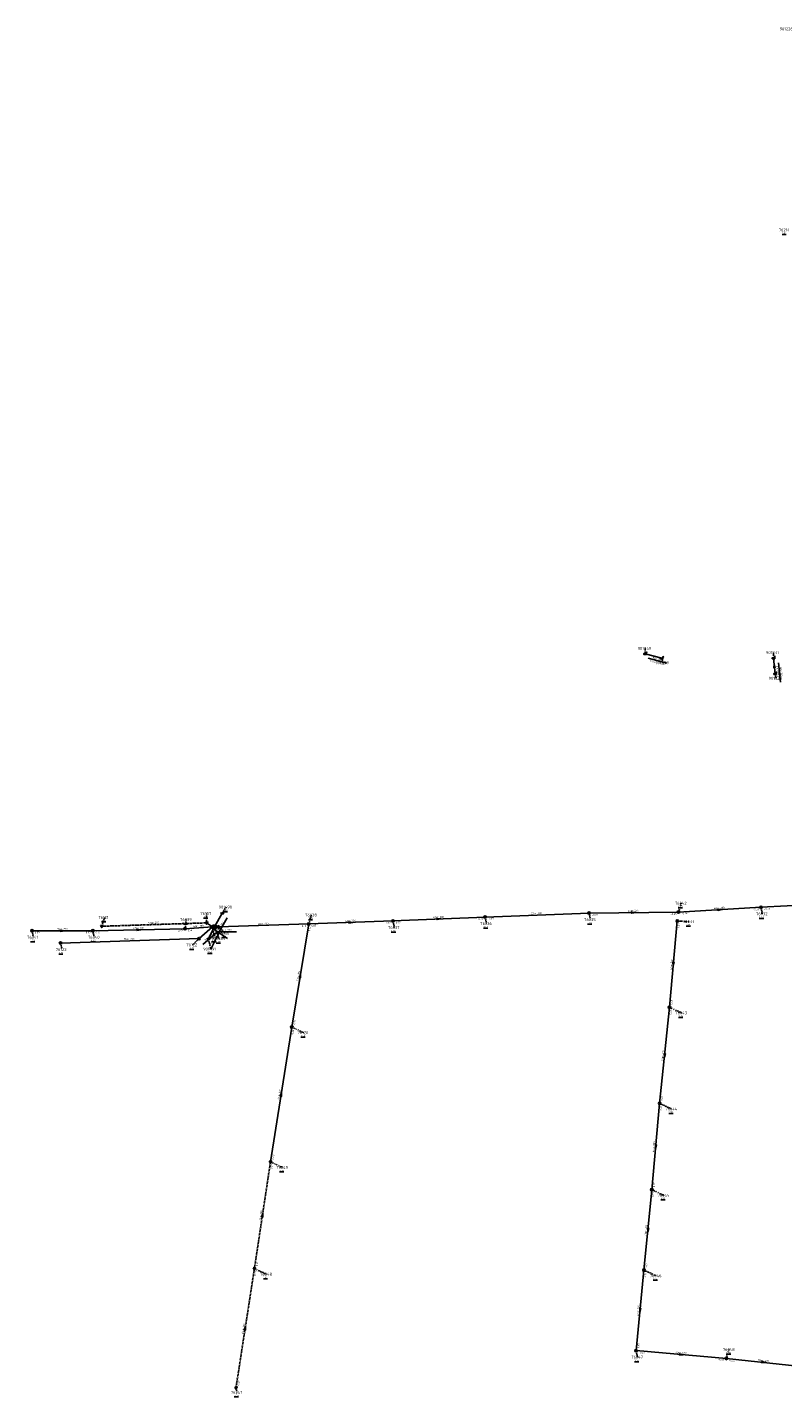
# Model space of a CAD drawing. Extents: x 188323 to 208361, y 565368 to 574910.
# Tile 6 of 256: x 195427 to 195812, y 570848 to 571545. Entities that reach past the tile are written whole.
import ezdxf

# ---------------------------------------------------------------- set-up
doc = ezdxf.new("R2010")
doc.units = 0
doc.linetypes.add('DASHDOT', pattern=[1, 0.5, -0.25, 0, -0.25])
doc.linetypes.add('DASHED', pattern=[0.75, 0.5, -0.25])
doc.layers.get('0').update_dxf_attribs({"linetype": 'CONTINUOUS'})
for name, color, linetype in [('RIO-AFM', 7, 'CONTINUOUS'), ('RIO-BOK', 7, 'CONTINUOUS'), ('RIO-DET', 7, 'CONTINUOUS'), ('RIO-KNP', 7, 'CONTINUOUS'), ('RIO-KNR', 7, 'CONTINUOUS'), ('RIO-LAG', 7, 'CONTINUOUS'), ('RIO-LAG_0B', 7, 'CONTINUOUS'), ('RIO-LAG_2B', 7, 'DASHED'), ('RIO-LEN', 7, 'CONTINUOUS'), ('RIO-MVD', 1, 'CONTINUOUS'), ('RIO-VRB', 6, 'DASHDOT'), ('RIO-VRH', 7, 'CONTINUOUS')]:
    doc.layers.add(name, color=color, linetype=linetype)
doc.styles.add('RIO-TXT', font='isocp.shx')

# ---------------------------------------------------------------- blocks, each defined once
blk = doc.blocks.new('L_VHR')
blk.add_lwpolyline([(-0.5, 0), (0.5, 0), (-0.5, 0.15), (-0.5, -0.15), (0.5, 0)])
blk = doc.blocks.new('K_IPG')
blk.add_circle((0, 0), 0.5)
for points in [[(0, 0), (-0.5, 0), (-0.433013, 0.25)], [(0, 0), (-0.433013, -0.25), (-0.5, 0)], [(0, 0), (-0.433013, 0.25), (-0.25, 0.433013)], [(0, 0), (-0.25, -0.433013), (-0.433013, -0.25)], [(0, 0), (-0.25, 0.433013), (0, 0.5)], [(0, 0), (0, -0.5), (-0.25, -0.433013)], [(0, 0), (0, 0.5), (0.25, 0.433013)], [(0, 0), (0.25, 0.433013), (0.433013, 0.25)], [(0, 0), (0.433013, 0.25), (0.5, 0)], [(0, 0), (0.5, 0), (0.433013, -0.25)], [(0, 0), (0.433013, -0.25), (0.25, -0.433013)], [(0, 0), (0.25, -0.433013), (0, -0.5)]]:
    blk.add_solid(points)
at = {"style": 'RIO-TXT', "flags": 1}
blk.add_attdef('KNOOPNAAM', (2, 2), '', height=1, dxfattribs=at)
blk = doc.blocks.new('K_IPD')
blk.add_lwpolyline([(-0.496027, 0.307994), (0.503973, 0.307994), (0.003973, -0.558031)], close=True)
blk.add_solid([(-0.496027, 0.307994), (0.503973, 0.307994), (0.003973, -0.558031)])
at = {"style": 'RIO-TXT', "flags": 1}
blk.add_attdef('KNOOPNAAM', (2, 2), '', height=1, dxfattribs=at)
blk = doc.blocks.new('K_DIV')
for p, q in [((-0.65, 0.65), (-0.65, -0.65)), ((0.65, 0.65), (-0.65, 0.65)), ((0.65, -0.65), (0.65, 0.65)), ((-0.65, -0.65), (0.65, -0.65))]:
    blk.add_line(p, q)
blk = doc.blocks.new('K_UTB')
blk.add_lwpolyline([(0.5, 0.15), (0.5, -0.3), (-0.5, -0.3), (-0.5, 0.15), (-0.45, 0.15), (-0.45, -0.25), (0, -0.25), (0.45, -0.25), (0.45, 0.15)], close=True)
blk.add_lwpolyline([(0.85, 0.6), (0.55, 0.65), (0.614828, 0.459583), (0.850842, 0.598937)])
blk.add_arc((0.85, -0.25), 0.85, 90, 180)
at = {"style": 'RIO-TXT', "flags": 1}
blk.add_attdef('KNOOPNAAM', (2, 2), '', height=1, dxfattribs=at)
blk = doc.blocks.new('1169_06______76108_____76106_')
at = {"layer": 'RIO-LAG_0B'}
blk.add_line((0, 0), (9.821, 0), dxfattribs=at)
at = {"layer": 'RIO-AFM', "style": 'RIO-TXT'}
blk.add_text('r 300', height=0.9, dxfattribs=at).set_placement((3.8306, 0.5))
at = {"layer": 'RIO-LEN', "style": 'RIO-TXT'}
blk.add_text('3m', height=0.9, dxfattribs=at).set_placement((2.2106, 0.5))
blk = doc.blocks.new('1170_06______76107_____76108_')
at = {"layer": 'RIO-LAG_0B'}
blk.add_line((0, 0), (8.175, -5.443), dxfattribs=at)
at = {"layer": 'RIO-AFM', "style": 'RIO-TXT'}
blk.add_text('r 200', height=0.9, rotation=326.3133, dxfattribs=at).set_placement((3.4657, -1.7066))
at = {"layer": 'RIO-LEN', "style": 'RIO-TXT'}
blk.add_text('4m', height=0.9, rotation=326.3133, dxfattribs=at).set_placement((2.1172, -0.8088))
blk = doc.blocks.new('1171_06______76108_____76122_')
at = {"layer": 'RIO-LAG_0B'}
blk.add_line((0, 0), (-7.417, -6.439), dxfattribs=at)
at = {"layer": 'RIO-AFM', "style": 'RIO-TXT'}
blk.add_text('r 200', height=0.9, rotation=400.9388, dxfattribs=at).set_placement((-4.8526, -3.5492))
at = {"layer": 'RIO-LEN', "style": 'RIO-TXT'}
blk.add_text('9m', height=0.9, rotation=400.9388, dxfattribs=at).set_placement((-6.0756, -4.6115))
blk = doc.blocks.new('1401_90______901490____901489_')
at = {"layer": 'RIO-LAG'}
blk.add_line((0, 0), (-4.87, -8.529), dxfattribs=at)
at = {"layer": 'RIO-AFM', "style": 'RIO-TXT'}
blk.add_text('r 250', height=0.9, rotation=420.249, dxfattribs=at).set_placement((-3.4059, -4.9541))
at = {"layer": 'RIO-LEN', "style": 'RIO-TXT'}
blk.add_text('8m', height=0.9, rotation=420.249, dxfattribs=at).set_placement((-4.2087, -6.3612))
blk = doc.blocks.new('1402_90______901489____901491_')
at = {"layer": 'RIO-LAG'}
blk.add_line((0, 0), (-4.39, -8.786), dxfattribs=at)
at = {"layer": 'RIO-AFM', "style": 'RIO-TXT'}
blk.add_text('r 250', height=0.9, rotation=423.4286, dxfattribs=at).set_placement((-3.1264, -5.1354))
at = {"layer": 'RIO-LEN', "style": 'RIO-TXT'}
blk.add_text('7m', height=0.9, rotation=423.4286, dxfattribs=at).set_placement((-3.85, -6.5848))
blk = doc.blocks.new('1447_90______901837____901838_')
at = {"layer": 'RIO-LAG'}
blk.add_line((0, 0), (1.048, -9.765), dxfattribs=at)
at = {"layer": 'RIO-VRH', "xscale": 2, "yscale": 2, "zscale": 2, "rotation": 456.1036}
blk.add_blockref('L_VHR', (0.524, -4.8825), dxfattribs=at)
at = {"layer": 'RIO-AFM', "style": 'RIO-TXT'}
blk.add_text('r 315', height=0.9, rotation=276.1036, dxfattribs=at).set_placement((0.9063, -3.7553))
at = {"layer": 'RIO-BOK', "style": 'RIO-TXT'}
for s, p in [('0.37', (-1.2425, -1.5413)), ('0.43', (-0.7233, -6.3745))]:
    blk.add_text(s, height=0.9, rotation=276.1036, dxfattribs=at).set_placement(p)
at = {"layer": 'RIO-LEN', "style": 'RIO-TXT'}
blk.add_text('8m', height=0.9, rotation=276.1036, dxfattribs=at).set_placement((0.7333, -2.1445))
blk = doc.blocks.new('1448_90______901839____901840_')
at = {"layer": 'RIO-LAG'}
blk.add_line((0, 0), (-9.501, 2.489), dxfattribs=at)
at = {"layer": 'RIO-AFM', "style": 'RIO-TXT'}
blk.add_text('r 300', height=0.9, rotation=345.2979, dxfattribs=at).set_placement((-5.6686, 2.0028))
at = {"layer": 'RIO-BOK', "style": 'RIO-TXT'}
for p in [(-8.5013, 0.7802), (-3.7987, -0.4506)]:
    blk.add_text('0.48', height=0.9, rotation=345.2979, dxfattribs=at).set_placement(p)
at = {"layer": 'RIO-LEN', "style": 'RIO-TXT'}
blk.add_text('9m', height=0.9, rotation=345.2979, dxfattribs=at).set_placement((-7.2359, 2.413))

msp = doc.modelspace()

# ---------------------------------------------------------------- linework, layer by layer
at = {"layer": 'RIO-LAG'}
for p, q in [((195750.064, 571223.936), (195741.616, 571226.176)), ((195807.024, 571224), (195807.872, 571216)), ((195526, 571094.016), (195522, 571086.976)), ((195522, 571086.976), (195519.008, 571081.024))]:
    msp.add_line(p, q, dxfattribs=at)
at = {"layer": 'RIO-LAG_0B'}
for p, q in [((195758.592, 571094.528), (195800.624, 571096.96)), ((195840.992, 571099.008), (195800.624, 571096.96)), ((195518, 571089.024), (195520.992, 571086.976)), ((195524, 571086.976), (195570.08, 571088.448)), ((195561.44, 571035.904), (195570.08, 571088.448)), ((195612.992, 571089.984), (195570.08, 571088.448)), ((195660, 571091.968), (195612.992, 571089.984)), ((195712.992, 571094.016), (195660, 571091.968)), ((195758.592, 571094.528), (195712.992, 571094.016)), ((195758, 571089.984), (195754, 571046.016)), ((195460, 571084.992), (195428.992, 571084.992)), ((195507.008, 571086.016), (195460, 571084.992)), ((195507.008, 571086.016), (195520.992, 571086.976)), ((195520.992, 571086.976), (195514.128, 571081.024)), ((195520.992, 571086.976), (195524, 571086.976)), ((195514.128, 571081.024), (195443.536, 571078.72)), ((195754, 571046.016), (195748.992, 570996.992)), ((195550.576, 570967.232), (195561.44, 571035.904)), ((195748.992, 570996.992), (195744.992, 570953.024)), ((195744.992, 570953.024), (195740.992, 570912)), ((195740.992, 570912), (195736.992, 570870.976)), ((195736.992, 570870.976), (195783.008, 570867.008)), ((195783.008, 570867.008), (195820.992, 570862.976))]:
    msp.add_line(p, q, dxfattribs=at)
at = {"layer": 'RIO-LAG_2B'}
for p, q in [((195518, 571089.024), (195464.576, 571087.296)), ((195542.368, 570912.768), (195550.576, 570967.232)), ((195532.976, 570852.032), (195542.368, 570912.768))]:
    msp.add_line(p, q, dxfattribs=at)
at = {"layer": 'RIO-VRB'}
for p, q in [((195741.61, 571226.16), (195741.6097, 571228.935)), ((195750.07, 571223.94), (195750.6035, 571221.6116)), ((195807.02, 571223.98), (195807.0197, 571226.755)), ((195807.87, 571216.02), (195808.4035, 571213.6916)), ((195526, 571094), (195527.9764, 571097.0558)), ((195758.59, 571094.5), (195759.9833, 571099.0294)), ((195800.62, 571096.97), (195801.3271, 571093.6568)), ((195464.57, 571087.28), (195465.9633, 571091.8094)), ((195507, 571086), (195507.7071, 571090.7132)), ((195518, 571089), (195517.9994, 571093.775)), ((195570.08, 571088.44), (195571.4733, 571092.9694)), ((195613, 571090), (195613.7071, 571086.6868)), ((195660, 571092), (195660.7071, 571088.6868)), ((195713, 571094), (195713.7071, 571090.6868)), ((195758, 571090), (195763.9827, 571089.645)), ((195429, 571085), (195429.7071, 571081.6868)), ((195460, 571085), (195460.7071, 571081.6868)), ((195521, 571087), (195522.0541, 571081.7171)), ((195522, 571087), (195524.419, 571081.0514)), ((195524, 571087), (195527.2618, 571083.812)), ((195443.54, 571078.75), (195444.2471, 571075.4368)), ((195514.13, 571081.04), (195510.8694, 571077.851)), ((195519, 571081), (195520.0541, 571075.7171)), ((195754, 571046), (195760.1269, 571043.1622)), ((195561.44, 571035.88), (195567.5669, 571033.0422)), ((195749, 570997), (195755.1269, 570994.1622)), ((195550.58, 570967.23), (195556.7069, 570964.3922)), ((195745, 570953), (195751.1269, 570950.1622)), ((195542.36, 570912.8), (195548.4869, 570909.9622)), ((195741, 570912), (195747.1269, 570909.1622)), ((195737, 570871), (195737.7071, 570867.6868)), ((195783, 570867), (195784.3933, 570871.5294)), ((195532.98, 570852.05), (195533.5135, 570849.7216))]:
    msp.add_line(p, q, dxfattribs=at)

# ---------------------------------------------------------------- block references
at = {"layer": 'RIO-DET'}
for name, p in [('1448_90______901839____901840_', (195752.576, 571221.44)), ('1447_90______901837____901838_', (195809.52, 571221.504)), ('1401_90______901490____901489_', (195528.496, 571091.52)), ('1171_06______76108_____76122_', (195523.504, 571084.48)), ('1402_90______901489____901491_', (195524.496, 571084.48)), ('1170_06______76107_____76108_', (195520.496, 571086.528)), ('1169_06______76108_____76106_', (195523.504, 571084.48))]:
    msp.add_blockref(name, p, dxfattribs=at)
at = {"layer": 'RIO-KNP', "xscale": 1.25, "yscale": 1.25, "zscale": 1.25}
for name, p in [('K_UTB', (195741.616, 571226.176)), ('K_UTB', (195750.064, 571223.936)), ('K_UTB', (195807.024, 571224)), ('K_UTB', (195807.872, 571216)), ('K_IPG', (195800.624, 571096.96)), ('K_IPD', (195518, 571089.024)), ('K_UTB', (195526, 571094.016)), ('K_IPG', (195570.08, 571088.448)), ('K_IPG', (195612.992, 571089.984)), ('K_IPG', (195660, 571091.968)), ('K_IPG', (195712.992, 571094.016)), ('K_IPG', (195758, 571089.984)), ('K_IPG', (195758.592, 571094.528)), ('K_IPG', (195428.992, 571084.992)), ('K_IPG', (195460, 571084.992)), ('K_IPD', (195464.576, 571087.296)), ('K_IPG', (195507.008, 571086.016)), ('K_IPG', (195514.128, 571081.024)), ('K_UTB', (195519.008, 571081.024)), ('K_IPG', (195520.992, 571086.976)), ('K_DIV', (195522, 571086.976)), ('K_IPG', (195524, 571086.976)), ('K_IPG', (195443.536, 571078.72)), ('K_IPG', (195754, 571046.016)), ('K_IPG', (195561.44, 571035.904)), ('K_IPG', (195748.992, 570996.992)), ('K_IPD', (195550.576, 570967.232)), ('K_IPG', (195744.992, 570953.024)), ('K_IPD', (195542.368, 570912.768)), ('K_IPG', (195740.992, 570912)), ('K_IPG', (195736.992, 570870.976)), ('K_IPG', (195783.008, 570867.008)), ('K_IPD', (195532.976, 570852.032))]:
    msp.add_blockref(name, p, dxfattribs=at)
at = {"layer": 'RIO-VRH', "xscale": 2, "yscale": 2, "zscale": 2}
for p, rotation in [((195807.445, 571220), 456.1036), ((195779.605, 571095.735), 3.3629), ((195591.54, 571089.22), 362.0814), ((195636.5, 571091), 362.4364), ((195735.795, 571094.25), 360.6283), ((195444.5, 571085), 360), ((195483.5, 571085.5), 361.2188), ((195756, 571068), 264.797), ((195565.76, 571062.16), 80.6569), ((195751.5, 571021.5), 264.1652), ((195556.01, 571001.555), 81.0025), ((195747, 570975), 264.797), ((195546.47, 570940.015), 81.4039), ((195743, 570932.5), 264.4193), ((195739, 570891.5), 264.4193), ((195537.67, 570882.425), 81.2145), ((195760, 570869), 355.0308), ((195802, 570865), 353.9916)]:
    msp.add_blockref('L_VHR', p, dxfattribs=dict(at, rotation=rotation))

# ---------------------------------------------------------------- texts
at = {"layer": 'RIO-AFM', "style": 'RIO-TXT'}
for s, rotation, p in [('r 300', 360.6283, (195734.9788, 571094.755)), ('r 300', 3.3629, (195778.7669, 571096.1866)), ('r 200', 361.8436, (195490.4582, 571088.6301)), ('r 300', 1.7897, (195546.2146, 571088.1945)), ('r 300', 362.0814, (195590.7115, 571089.7033)), ('r 300', 362.4364, (195635.6684, 571091.4795)), ('r 300', 362.1609, (195685.6705, 571093.4854)), ('r 250', 360, (195443.6898, 571085.5093)), ('r 200', 361.8579, (195478.0082, 571080.3903)), ('r 300', 361.2188, (195482.6787, 571085.997)), ('r 300', 4.0852, (195513.1562, 571086.941)), ('r 300', 444.797, (195755.4153, 571067.2394)), ('r 160', 80.6569, (195565.1352, 571061.4417)), ('r 300', 444.1652, (195750.9053, 571020.746)), ('r 160', 81.0025, (195555.3895, 571000.8328)), ('r 300', 444.797, (195746.4153, 570974.2394)), ('r 160', 81.4039, (195545.8546, 570939.2887)), ('r 300', 444.4193, (195742.4112, 570931.743)), ('r 300', 444.4193, (195738.4112, 570890.743)), ('r 160', 81.2145, (195537.0522, 570881.7004)), ('r 400', 355.0308, (195759.2371, 570869.5824)), ('r 400', 353.9916, (195801.2473, 570865.5937))]:
    msp.add_text(s, height=0.9, rotation=rotation, dxfattribs=at).set_placement(p)
at = {"layer": 'RIO-BOK', "style": 'RIO-TXT'}
for s, rotation, p in [('-0.39', 3.3629, (195796.6085, 571095.3318)), ('-0.39', 362.8777, (195802.0891, 571095.643)), ('0.02', 362.0814, (195609.4926, 571088.4966)), ('0.02', 362.4364, (195614.4589, 571088.6617)), ('-0.13', 362.4364, (195655.9622, 571090.4542)), ('-0.13', 362.1609, (195661.4524, 571090.6547)), ('-0.20', 360.6283, (195714.4159, 571092.6163)), ('-0.26', 360.6283, (195754.5052, 571093.0814)), ('0.53', 444.797, (195759.0463, 571086.3304)), ('-0.26', 3.3629, (195760.0695, 571093.1845)), ('0.39', 360, (195430.4007, 571083.6009)), ('0.37', 360, (195456.4407, 571083.6174)), ('0.33', 361.2188, (195461.4301, 571083.631)), ('0.19', 361.2188, (195503.47, 571084.5521)), ('0.16', 4.0852, (195508.496, 571084.7033)), ('0.10', 1.7897, (195566.5647, 571086.9295)), ('0.11', 80.6569, (195570.8839, 571084.6994)), ('0.05', 362.0814, (195571.5306, 571087.0927)), ('0.45', 444.797, (195755.5202, 571047.2682)), ('0.26', 80.6569, (195563.0485, 571037.0342)), ('0.45', 444.1652, (195755.0026, 571042.3194)), ('0.26', 81.0025, (195562.2664, 571032.1441)), ('0.37', 444.1652, (195750.5341, 570998.2514)), ('0.37', 444.797, (195750.0463, 570993.3304)), ('0.42', 81.0025, (195552.1815, 570968.3938)), ('0.35', 81.4039, (195551.4326, 570963.5004)), ('0.27', 444.797, (195746.5202, 570954.2682)), ('0.27', 444.4193, (195746.024, 570949.3232)), ('0.41', 81.4039, (195543.9533, 570913.975)), ('0.17', 444.4193, (195742.5285, 570913.2582)), ('0.41', 81.2145, (195543.2002, 570909.067)), ('0.17', 444.4193, (195742.024, 570908.3232)), ('0.03', 444.4193, (195738.5285, 570872.2582)), ('-0.52', 355.0308, (195738.2742, 570869.4848)), ('-0.67', 355.0308, (195778.7965, 570865.987)), ('-0.67', 353.9916, (195784.2465, 570865.4619)), ('0.49', 81.2145, (195534.5772, 570853.2198))]:
    msp.add_text(s, height=0.9, rotation=rotation, dxfattribs=at).set_placement(p)
at = {"layer": 'RIO-KNR', "style": 'RIO-TXT'}
for s, p in [('901226', (195810.1647, 571543.925)), ('76214', (195809.736, 571441.4716)), ('901840', (195737.7847, 571228.185)), ('901839', (195746.7785, 571220.8616)), ('901837', (195803.1947, 571226.005)), ('901838', (195804.5785, 571212.9416)), ('901490', (195524.1514, 571096.3058)), ('76042', (195756.7958, 571098.2794)), ('76121', (195462.7758, 571091.0594)), ('76039', (195504.5196, 571089.9632)), ('76107', (195514.8119, 571093.025)), ('76038', (195568.2858, 571092.2194)), ('76036', (195657.5196, 571087.9368)), ('76035', (195710.5196, 571089.9368)), ('76033', (195760.7952, 571088.895)), ('76032', (195798.1396, 571092.9068)), ('76041', (195426.5196, 571080.9368)), ('76040', (195457.5196, 571080.9368)), ('76108', (195518.8666, 571080.9671)), ('901489', (195520.594, 571080.3014)), ('76106', (195524.0743, 571083.062)), ('76037', (195610.5196, 571085.9368)), ('76123', (195441.0596, 571074.6868)), ('76122', (195507.6819, 571077.101)), ('901491', (195516.2291, 571074.9671)), ('76043', (195756.9394, 571042.4122)), ('76120', (195564.3794, 571032.2922)), ('76044', (195751.9394, 570993.4122)), ('76249', (195553.5194, 570963.6422)), ('76045', (195747.9394, 570949.4122)), ('76248', (195545.2994, 570909.2122)), ('76046', (195743.9394, 570908.4122)), ('76048', (195781.2058, 570870.7794)), ('76047', (195734.5196, 570866.9368)), ('76247', (195530.326, 570848.9716))]:
    msp.add_text(s, height=1.5, dxfattribs=at).set_placement(p)
at = {"layer": 'RIO-LEN', "style": 'RIO-TXT'}
for s, rotation, p in [('46m', 360.6283, (195732.8189, 571094.73)), ('42m', 3.3629, (195776.6106, 571096.0599)), ('53m', 361.8436, (195488.2994, 571088.5592)), ('46m', 1.7897, (195544.0557, 571088.127)), ('43m', 362.0814, (195588.553, 571089.6235)), ('47m', 362.4364, (195633.5104, 571091.3863)), ('53m', 362.1609, (195683.5121, 571093.4025)), ('31m', 360, (195441.5298, 571085.5079)), ('47m', 361.2188, (195480.5192, 571085.9497)), ('14m', 4.0852, (195511.0017, 571086.7871)), ('71m', 361.8579, (195475.8494, 571080.3189)), ('44m', 444.797, (195755.2211, 571065.0881)), ('53m', 80.6569, (195564.7848, 571059.3103)), ('49m', 444.1652, (195750.6874, 571018.597)), ('70m', 81.0025, (195555.052, 570998.6993)), ('44m', 444.797, (195746.2211, 570972.0881)), ('55m', 81.4039, (195545.5321, 570937.1529)), ('41m', 444.4193, (195742.2028, 570929.5931)), ('41m', 444.4193, (195738.2028, 570888.5931)), ('61m', 81.2145, (195536.7226, 570879.5657)), ('46m', 355.0308, (195757.0851, 570869.7682)), ('38m', 353.9916, (195799.099, 570865.8184))]:
    msp.add_text(s, height=0.9, rotation=rotation, dxfattribs=at).set_placement(p)
at = {"layer": 'RIO-MVD', "style": 'RIO-TXT'}
for s, p in [('%%U1.81', (195811.3935, 571440.0716)), ('%%U1.40', (195526.4464, 571094.9058)), ('%%U1.67', (195758.4533, 571096.8794)), ('%%U1.37', (195464.4333, 571089.6594)), ('%%U1.41', (195506.1771, 571088.5632)), ('%%U1.39', (195516.4694, 571091.625)), ('%%U1.41', (195569.9433, 571090.8194)), ('%%U1.49', (195712.1771, 571088.5368)), ('%%U1.66', (195762.4527, 571087.495)), ('%%U1.58', (195799.7971, 571091.5068)), ('%%U1.39', (195525.7318, 571081.662)), ('%%U1.36', (195612.1771, 571084.5368)), ('%%U1.43', (195659.1771, 571086.5368)), ('%%U1.29', (195428.1771, 571079.5368)), ('%%U1.42', (195459.1771, 571079.5368)), ('%%U1.32', (195509.3394, 571075.701)), ('%%U1.40', (195518.5241, 571073.5671)), ('%%U1.38', (195520.5241, 571079.5671)), ('%%U1.38', (195522.889, 571078.9014)), ('%%U1.31', (195442.7171, 571073.2868)), ('%%U1.36', (195758.5969, 571041.0122)), ('%%U1.68', (195566.0369, 571030.8922)), ('%%U1.25', (195753.5969, 570992.0122)), ('%%U1.60', (195555.1769, 570962.2422)), ('%%U1.32', (195749.5969, 570948.0122)), ('%%U1.61', (195546.9569, 570907.8122)), ('%%U1.24', (195745.5969, 570907.0122)), ('%%U1.05', (195736.1771, 570865.5368)), ('%%U0.90', (195782.8633, 570869.3794)), ('%%U1.59', (195531.9835, 570847.5716))]:
    msp.add_text(s, height=0.9, dxfattribs=at).set_placement(p)

doc.saveas('drawing.dxf')
